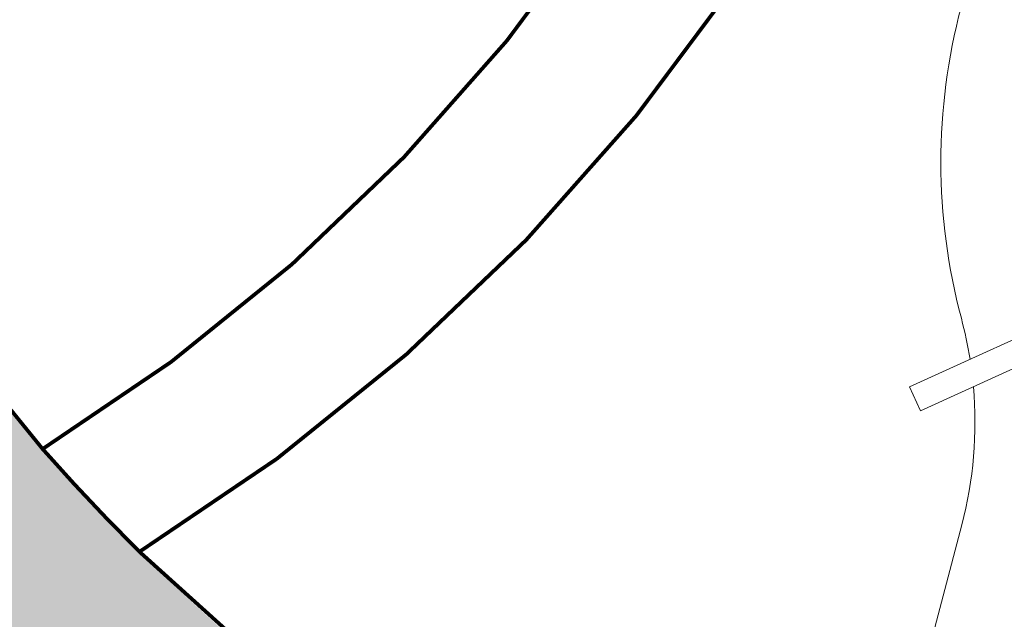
# Model space of a CAD drawing. Header units: metres. Extents: x 102000 to 105000, y 414600 to 420766.
# Tile 119 of 206: x 103317 to 103343, y 418449 to 418465. Entities that reach past the tile are written whole.
import ezdxf

# ---------------------------------------------------------------- set-up
doc = ezdxf.new("R2010")
doc.units = ezdxf.units.M
for name, color, linetype, lineweight in [('00-Ontwerp DKIV', 8, 'Continuous', 0), ('B-WE-VH-BEDRIJFSVLOERPLAAT-S', 8, 'Continuous', 18), ('N-WE-GW-TALUDLIJN-G', 90, 'Continuous', 18)]:
    doc.layers.add(name, color=color, linetype=linetype, lineweight=lineweight)

msp = doc.modelspace()

# ---------------------------------------------------------------- hatches: boundary and pattern name
at = {"layer": '00-Ontwerp DKIV', "transparency": 33554623}
h = msp.add_hatch(color=256, dxfattribs=at)
h.dxf.hatch_style = 1
edge = h.paths.add_edge_path()
edge.add_arc((103298.2239364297, 419477.8513539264), 252.0164552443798, 176.5749344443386, 189.9790041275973, ccw=False)
edge.add_line((103046.6576361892, 419492.907591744), (103056.301389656, 419652.8193898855))
edge.add_arc((103065.0630023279, 419652.79844855), 8.76163769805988, 149.2989375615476, 179.8630562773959, ccw=False)
edge.add_line((103057.5293711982, 419657.2717803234), (103041.7191091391, 419658.2227415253))
edge.add_arc((103024.502755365, 419652.9694413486), 18.00000000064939, -3.451139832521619, 16.96874591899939, ccw=False)
edge.add_line((103042.4701122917, 419651.8858892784), (103041.6379008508, 419638.0862386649))
edge.add_arc((103145.1997498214, 419631.8407649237), 103.7500000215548, 176.5488601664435, 183.9859112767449)
edge.add_line((103041.7007031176, 419624.6289804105), (103044.1366540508, 419589.6697274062))
edge.add_arc((102944.3785367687, 419582.7186098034), 99.99999999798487, -3.4511398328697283, 3.985911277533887, ccw=False)
edge.add_line((103044.1971863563, 419576.6988760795), (103037.6551040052, 419468.218691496))
edge.add_arc((103191.1263172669, 419458.9633528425), 153.7500393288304, 176.5488617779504, 189.1053011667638)
edge.add_line((103039.3136561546, 419434.6324975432), (103040.9006254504, 419424.7287544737))
edge.add_line((103040.9006254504, 419424.7287544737), (103041.5467097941, 419420.6993302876))
edge.add_line((103041.5467097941, 419420.6993302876), (103043.5399603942, 419408.2624172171))
edge.add_arc((103191.4029866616, 419431.9602644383), 149.7499999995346, 189.1052995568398, 194.985952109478)
edge.add_line((103046.746095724, 419393.2375785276), (103094.8516475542, 419213.5289813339))
edge.add_line((103094.8516475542, 419213.5289813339), (103101.3022678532, 419181.9707082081))
edge.add_arc((103083.666907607, 419178.3659795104), 18.00000000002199, -47.20717659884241, 11.55232174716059, ccw=False)
edge.add_line((103095.895196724, 419165.1573101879), (103095.9087119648, 419165.1068211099))
edge.add_line((103095.9087119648, 419165.1068211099), (103097.6368019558, 419158.6511706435))
edge.add_line((103097.6368019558, 419158.6511706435), (103097.6480606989, 419158.609111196))
edge.add_line((103097.6480606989, 419158.609111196), (103097.6510261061, 419158.5980332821))
edge.add_line((103097.6510261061, 419158.5980332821), (103099.8244820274, 419159.1798379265))
edge.add_arc((103100.2123716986, 419157.7308584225), 1.500000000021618, -75.01404788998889, 104.98659888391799, ccw=False)
edge.add_line((103100.6002450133, 419156.28187454), (103098.4267727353, 419155.7000655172))
edge.add_line((103098.4267727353, 419155.7000655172), (103098.4329879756, 419155.6768471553))
edge.add_line((103098.4329879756, 419155.6768471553), (103100.1157329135, 419149.3905928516))
edge.add_line((103100.1157329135, 419149.3905928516), (103100.1204740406, 419149.3728813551))
edge.add_arc((103095.5357731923, 419131.9665457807), 17.99999999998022, 18.419582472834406, 75.24385856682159, ccw=False)
edge.add_line((103112.6135985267, 419137.6540656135), (103125.6026156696, 419098.6521504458))
edge.add_line((103125.6026156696, 419098.6521504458), (103163.4536399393, 418957.2515383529))
edge.add_line((103163.4536399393, 418957.2515383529), (103169.9042602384, 418925.6932652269))
edge.add_arc((103152.2688999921, 418922.0885365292), 18.00000000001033, -47.2071765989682, 11.55232174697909, ccw=False)
edge.add_line((103164.4971891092, 418908.8798672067), (103164.5107043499, 418908.8293781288))
edge.add_line((103164.5107043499, 418908.8293781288), (103166.238794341, 418902.3737276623))
edge.add_line((103166.238794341, 418902.3737276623), (103166.2530184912, 418902.320590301))
edge.add_line((103166.2530184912, 418902.320590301), (103168.4264744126, 418902.9023949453))
edge.add_arc((103168.8143640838, 418901.4534154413), 1.500000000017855, -75.01404788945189, 104.9865988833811, ccw=False)
edge.add_line((103169.2022373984, 418900.0044315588), (103167.0287651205, 418899.422622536))
edge.add_line((103167.0287651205, 418899.422622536), (103167.0349803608, 418899.3994041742))
edge.add_line((103167.0349803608, 418899.3994041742), (103168.7177252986, 418893.1131498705))
edge.add_line((103168.7177252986, 418893.1131498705), (103168.7224664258, 418893.0954383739))
edge.add_arc((103164.1377655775, 418875.6891027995), 17.99999999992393, 18.4195824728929, 75.2438585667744, ccw=False)
edge.add_line((103181.2155909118, 418881.3766226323), (103194.2046080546, 418842.3747074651))
edge.add_line((103194.2046080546, 418842.3747074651), (103231.823976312, 418701.8394960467))
edge.add_line((103231.823976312, 418701.8394960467), (103238.2745966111, 418670.281222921))
edge.add_arc((103220.6392363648, 418666.6764942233), 18.00000000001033, -47.2071765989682, 11.55232174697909, ccw=False)
edge.add_line((103232.8675254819, 418653.4678249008), (103232.8810407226, 418653.4173358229))
edge.add_line((103232.8810407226, 418653.4173358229), (103234.6091307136, 418646.9616853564))
edge.add_line((103234.6091307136, 418646.9616853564), (103234.6233548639, 418646.908547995))
edge.add_line((103234.6233548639, 418646.908547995), (103236.7968107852, 418647.4903526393))
edge.add_arc((103237.1847004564, 418646.0413731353), 1.500000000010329, -75.01404789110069, 104.98659888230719, ccw=False)
edge.add_line((103237.572573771, 418644.5923892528), (103235.3991014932, 418644.01058023))
edge.add_line((103235.3991014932, 418644.01058023), (103235.4053167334, 418643.9873618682))
edge.add_line((103235.4053167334, 418643.9873618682), (103237.0880616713, 418637.7011075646))
edge.add_line((103237.0880616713, 418637.7011075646), (103237.0928027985, 418637.683396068))
edge.add_arc((103232.5081019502, 418620.2770604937), 17.99999999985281, 18.41958247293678, 75.2438585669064, ccw=False)
edge.add_line((103249.5859272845, 418625.9645803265), (103262.5749444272, 418586.9626651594))
edge.add_line((103262.5749444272, 418586.9626651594), (103290.1222633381, 418484.0537523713))
edge.add_line((103290.1222633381, 418484.0537523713), (103297.836137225, 418446.292630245))
edge.add_arc((103314.5047993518, 418407.4697220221), 42.24999999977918, 107.02271534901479, 113.23632460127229, ccw=False)
edge.add_line((103302.1360773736, 418447.8686974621), (103301.856304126, 418448.9131974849))
edge.add_line((103301.856304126, 418448.9131974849), (103300.2505772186, 418454.9079872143))
edge.add_arc((103301.6995005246, 418455.2960867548), 1.500000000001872, 14.994587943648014, 194.9948977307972, ccw=False)
edge.add_line((103303.1484259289, 418455.6841784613), (103304.7543138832, 418449.6887874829))
edge.add_line((103304.7543138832, 418449.6887874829), (103305.0272221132, 418448.669917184))
edge.add_line((103305.0272221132, 418448.669917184), (103306.1321855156, 418448.9657008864))
edge.add_arc((103294.4959860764, 418492.4352173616), 44.99999999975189, 284.9859521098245, 289.9286120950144)
edge.add_line((103309.8341939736, 418450.1299058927), (103307.6012664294, 418456.8373155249))
edge.add_line((103307.6012664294, 418456.8373155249), (103302.707958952, 418471.5361434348))
edge.add_arc((103359.6362746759, 418490.4878418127), 60.00000002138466, 198.4128380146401, 213.1251651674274)
edge.add_arc((103359.6362746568, 418490.4878418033), 60.00000000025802, 213.1251651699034, 220.1845762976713)
edge.add_arc((103359.6362746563, 418490.4878418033), 59.99999999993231, 220.1845762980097, 223.7621945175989)
edge.add_arc((103359.6362746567, 418490.4878418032), 60.0000000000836, 223.7621945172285, 284.9859521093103)
edge.add_line((103375.1512072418, 418432.5284865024), (103387.0106692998, 418435.7031034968))
edge.add_line((103387.0106692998, 418435.7031034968), (103385.8938181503, 418439.8814131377))
edge.add_line((103385.8938181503, 418439.8814131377), (103385.8824319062, 418439.8783653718))
edge.add_line((103385.8824319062, 418439.8783653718), (103374.0131983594, 418436.7013171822))
edge.add_arc((103359.5333792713, 418490.796925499), 55.99999999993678, 225.2215921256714, 284.9851210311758, ccw=False)
edge.add_arc((103359.533379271, 418490.796925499), 55.9999999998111, 221.3891326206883, 225.2215921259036, ccw=False)
edge.add_arc((103359.5333792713, 418490.796925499), 56.00000000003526, 198.4128380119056, 221.3891326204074, ccw=False)
edge.add_line((103306.4002846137, 418473.1086736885), (103277.8963273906, 418558.7306714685))
edge.add_line((103277.8963273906, 418558.7306714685), (103267.6561565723, 418596.9850238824))
edge.add_line((103267.6561565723, 418596.9850238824), (103261.2171809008, 418628.5322969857))
edge.add_arc((103278.8535710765, 418632.131983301), 17.99999999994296, 108.50536345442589, 191.5359399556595, ccw=False)
edge.add_line((103273.1404893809, 418649.2012743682), (103271.9134875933, 418653.7850024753))
edge.add_line((103271.9134875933, 418653.7850024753), (103262.688286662, 418651.3155414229))
edge.add_arc((103262.3004151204, 418652.76452578), 1.499999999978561, 104.9855703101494, 284.9858819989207, ccw=False)
edge.add_line((103261.9125514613, 418654.2135122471), (103271.1377409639, 418656.6829702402))
edge.add_line((103271.1377409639, 418656.6829702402), (103270.0380655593, 418660.7910433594))
edge.add_arc((103266.9770112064, 418678.5288545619), 18.00000000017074, 198.4195824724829, 279.79122475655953, ccw=False)
edge.add_line((103249.8991858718, 418672.8413347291), (103236.910168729, 418711.8432498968))
edge.add_line((103236.910168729, 418711.8432498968), (103199.2858201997, 418852.3970661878))
edge.add_line((103199.2858201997, 418852.3970661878), (103192.8468445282, 418883.9443392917))
edge.add_arc((103210.4832347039, 418887.5440256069), 17.99999999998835, 108.50536345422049, 191.5359399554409, ccw=False)
edge.add_line((103204.7701530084, 418904.6133166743), (103203.5431512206, 418909.1970447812))
edge.add_line((103203.5431512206, 418909.1970447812), (103194.3179502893, 418906.7275837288))
edge.add_arc((103193.9300805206, 418908.1765685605), 1.499999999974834, 104.9855002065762, 284.9858118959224, ccw=False)
edge.add_line((103193.5422186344, 418909.6255555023), (103202.7674045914, 418912.0950125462))
edge.add_line((103202.7674045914, 418912.0950125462), (103201.6677291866, 418916.2030856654))
edge.add_arc((103198.6066748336, 418933.9408968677), 18.00000000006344, 198.4195824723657, 279.79122475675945, ccw=False)
edge.add_line((103181.5288494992, 418928.253377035), (103168.5398323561, 418967.2552922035))
edge.add_line((103168.5398323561, 418967.2552922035), (103130.6838278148, 419108.674509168))
edge.add_line((103130.6838278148, 419108.674509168), (103124.244852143, 419140.2217822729))
edge.add_arc((103141.8812423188, 419143.8214685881), 18.00000000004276, 108.5053634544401, 191.5359399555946, ccw=False)
edge.add_line((103136.1681606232, 419160.8907596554), (103134.9411588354, 419165.4744877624))
edge.add_line((103134.9411588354, 419165.4744877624), (103125.7159579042, 419163.00502671))
edge.add_arc((103125.3280881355, 419164.4540115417), 1.499999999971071, 104.9855002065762, 284.9858118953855, ccw=False)
edge.add_line((103124.9402262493, 419165.9029984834), (103134.1654122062, 419168.3724555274))
edge.add_line((103134.1654122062, 419168.3724555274), (103133.0657368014, 419172.4805286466))
edge.add_arc((103130.0046824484, 419190.2183398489), 18.0000000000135, 198.4195824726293, 279.79122475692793, ccw=False)
edge.add_line((103112.926857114, 419184.5308200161), (103099.9378399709, 419223.5327351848))
edge.add_line((103099.9378399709, 419223.5327351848), (103062.996899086, 419361.5335357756))
edge.add_arc((103304.7357101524, 419426.2437337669), 250.2499999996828, 189.1052995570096, 194.9859521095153, ccw=False)
edge.add_line((103057.639066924, 419386.6418221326), (103051.9365311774, 419422.2228681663))
edge.add_line((103051.9365311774, 419422.2228681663), (103051.9234976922, 419422.3041907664))
edge.add_line((103051.9234976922, 419422.3041907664), (103050.0201575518, 419434.1801063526))
edge = h.paths.add_edge_path(flags=16)
edge.add_line((103045.2527020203, 419421.2725162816), (103048.2174958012, 419421.7310650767))
edge.add_line((103048.2174958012, 419421.7310650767), (103048.2175775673, 419421.7305548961))
edge.add_line((103048.2175775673, 419421.7305548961), (103049.278254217, 419415.112449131))
edge.add_arc((103047.7971554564, 419414.8750750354), 1.499999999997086, -170.89470044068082, 9.105299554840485, ccw=False)
edge.add_line((103046.3160566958, 419414.6377009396), (103045.2528414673, 419421.2716461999))
edge.add_line((103045.2528414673, 419421.2716461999), (103045.2527022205, 419421.2725163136))
edge.add_line((103045.2527022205, 419421.2725163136), (103045.2527020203, 419421.2725162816))
edge = h.paths.add_edge_path(flags=16)
edge.add_line((103047.5661013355, 419425.795449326), (103044.6047268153, 419425.3215322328))
edge.add_line((103044.6047268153, 419425.3215322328), (103043.6258169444, 419431.4234868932))
edge.add_arc((103045.106915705, 419431.660860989), 1.500000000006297, 9.105299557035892, 189.1052995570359, ccw=False)
edge.add_line((103046.5880144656, 419431.8982350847), (103047.5662379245, 419425.7945970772))
edge.add_line((103047.5662379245, 419425.7945970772), (103047.5661013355, 419425.795449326))
edge = h.paths.add_edge_path(flags=16)
edge.add_line((103049.3330490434, 419657.7082529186), (103047.3375545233, 419657.8430923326))
edge.add_line((103047.3375545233, 419657.8430923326), (103046.704015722, 419647.3379344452))
edge.add_line((103046.704015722, 419647.3379344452), (103045.7916956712, 419632.2099305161))
edge.add_arc((103145.6221893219, 419626.0611728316), 100.019671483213, 176.4754918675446, 183.9855418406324)
edge.add_line((103045.8444033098, 419619.1093311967), (103047.2812701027, 419598.4883126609))
edge.add_arc((103048.2788512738, 419598.5578239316), 1.000000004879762, 183.9859166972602, 363.9859301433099)
edge.add_line((103049.2764324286, 419598.6273354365), (103047.8486009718, 419619.1186844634))
edge.add_arc((103147.6067182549, 419626.0698021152), 100.0000000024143, 176.54886016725, 183.9859113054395, ccw=False)
edge.add_line((103047.7880686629, 419632.0895358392), (103049.3330490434, 419657.7082529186))
edge = h.paths.add_edge_path(flags=16)
edge.add_line((103109.6293821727, 419178.6266078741), (103106.731408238, 419177.8508842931))
edge.add_line((103106.731408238, 419177.8508842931), (103104.8566930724, 419184.8542845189))
edge.add_arc((103106.3056725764, 419185.2421741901), 1.500000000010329, 14.985952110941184, 194.9865988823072, ccw=False)
edge.add_line((103107.7546564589, 419185.6300475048), (103109.6293821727, 419178.6266078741))
edge = h.paths.add_edge_path(flags=16)
edge.add_line((103110.1465465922, 419176.6946293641), (103110.8576439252, 419174.0381728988))
edge.add_arc((103109.4086596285, 419173.6503011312), 1.499999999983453, -165.0144386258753, 14.985890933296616, ccw=False)
edge.add_line((103107.9596731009, 419173.2624376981), (103107.2485726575, 419175.9189057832))
edge.add_line((103107.2485726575, 419175.9189057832), (103110.1465465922, 419176.6946293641))
edge = h.paths.add_edge_path(flags=16)
edge.add_line((103118.2918829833, 419146.2659798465), (103115.3939090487, 419145.4902562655))
edge.add_line((103115.3939090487, 419145.4902562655), (103114.6828170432, 419148.1466928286))
edge.add_arc((103116.1317965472, 419148.5345824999), 1.500000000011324, 14.985952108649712, 194.9865988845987, ccw=False)
edge.add_line((103117.5807804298, 419148.9224558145), (103118.2918829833, 419146.2659798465))
edge = h.paths.add_edge_path(flags=16)
edge.add_line((103115.9110734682, 419143.5582777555), (103118.8090474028, 419144.3340013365))
edge.add_line((103118.8090474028, 419144.3340013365), (103120.683767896, 419137.3305812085))
edge.add_arc((103119.2347835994, 419136.9427094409), 1.499999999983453, -165.0144386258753, 14.985890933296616, ccw=False)
edge.add_line((103117.7857970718, 419136.5548460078), (103115.9110734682, 419143.5582777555))
edge = h.paths.add_edge_path(flags=16)
edge.add_line((103175.3334006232, 418921.5734413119), (103178.231374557, 418922.3491648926))
edge.add_line((103178.231374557, 418922.3491648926), (103176.3567182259, 418929.3523453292))
edge.add_arc((103174.9077343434, 418928.9644720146), 1.500000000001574, 14.98595210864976, 194.9859521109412)
edge.add_line((103173.4587504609, 418928.5765986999), (103175.3334006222, 418921.5734413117))
edge = h.paths.add_edge_path(flags=16)
edge.add_line((103178.7485389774, 418920.4171863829), (103175.8505650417, 418919.6414628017))
edge.add_line((103175.8505650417, 418919.6414628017), (103176.5617374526, 418916.984725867))
edge.add_arc((103178.010721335, 418917.3725991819), 1.49999999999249, 194.9859521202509, 374.9859521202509)
edge.add_line((103179.4597052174, 418917.7604724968), (103178.7485389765, 418920.4171863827))
edge = h.paths.add_edge_path(flags=16)
edge.add_line((103183.9959014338, 418889.2128132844), (103186.8938753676, 418889.988536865))
edge.add_line((103186.8938753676, 418889.988536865), (103186.1828421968, 418892.6447536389))
edge.add_arc((103184.7338583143, 418892.2568803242), 1.500000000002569, 14.98595211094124, 194.9859521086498)
edge.add_line((103183.2848744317, 418891.8690070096), (103183.9959014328, 418889.2128132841))
edge = h.paths.add_edge_path(flags=16)
edge.add_line((103187.411039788, 418888.0565583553), (103184.5130658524, 418887.2808347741))
edge.add_line((103184.5130658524, 418887.2808347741), (103186.3878614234, 418880.2771341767))
edge.add_arc((103187.8368453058, 418880.6650074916), 1.49999999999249, 194.9859521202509, 374.9859521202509)
edge.add_line((103189.2858291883, 418881.0528808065), (103187.4110397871, 418888.056558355))
edge = h.paths.add_edge_path(flags=16)
edge.add_line((103243.7037369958, 418666.161399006), (103246.6017109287, 418666.9371225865))
edge.add_line((103246.6017109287, 418666.9371225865), (103244.7270973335, 418673.9401433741))
edge.add_arc((103243.278113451, 418673.5522700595), 1.500000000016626, 14.98595211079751, 194.9859521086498)
edge.add_line((103241.8291295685, 418673.1643967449), (103243.703736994, 418666.1613990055))
edge = h.paths.add_edge_path(flags=16)
edge.add_line((103247.11887535, 418665.0051440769), (103244.2209014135, 418664.2294204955))
edge.add_line((103244.2209014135, 418664.2294204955), (103244.9321165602, 418661.5725239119))
edge.add_arc((103246.3811004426, 418661.9603972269), 1.49999999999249, 194.9859521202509, 374.9859521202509)
edge.add_line((103247.830084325, 418662.3482705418), (103247.1188753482, 418665.0051440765))
edge = h.paths.add_edge_path(flags=16)
edge.add_line((103252.3662378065, 418633.8007709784), (103255.2642117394, 418634.5764945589))
edge.add_line((103255.2642117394, 418634.5764945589), (103254.5532213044, 418637.2325516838))
edge.add_arc((103253.1042374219, 418636.8446783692), 1.499999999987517, 14.98595210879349, 194.9859521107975)
edge.add_line((103251.6552535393, 418636.4568050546), (103252.3662378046, 418633.8007709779))
edge = h.paths.add_edge_path(flags=16)
edge.add_line((103255.7813761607, 418632.6445160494), (103252.8834022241, 418631.8687924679))
edge.add_line((103252.8834022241, 418631.8687924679), (103254.758240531, 418624.8649322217))
edge.add_arc((103256.2072244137, 418625.2528055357), 1.499999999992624, 194.9859520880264, 374.9859520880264)
edge.add_line((103257.6562082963, 418625.6406788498), (103255.7813761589, 418632.6445160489))

# ---------------------------------------------------------------- linework, layer by layer
at = {"layer": '00-Ontwerp DKIV', "transparency": 33554687, "const_width": 0.1, "flags": 128}
msp.add_lwpolyline([(103316.3032685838, 418448.9878347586, 0.273680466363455), (103375.1512072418, 418432.5284865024), (103387.0106692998, 418435.7031034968), (103385.8938181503, 418439.8814131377), (103385.8824319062, 418439.8783653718), (103374.0131983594, 418436.7013171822, -0.2668436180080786), (103320.0888409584, 418451.046096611, -0.01672381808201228), (103317.5201359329, 418453.771429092, -0.1005902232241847), (103306.4002846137, 418473.1086736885)], format="xyb", dxfattribs=at)
at = {"layer": '00-Ontwerp DKIV', "transparency": 33554687, "const_width": 0.1}
msp.add_lwpolyline([(103317.5201359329, 418453.771429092, 0.01672381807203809), (103320.0888409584, 418451.046096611, 0.1259474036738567), (103338.2313581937, 418469.8750789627), (103338.2313581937, 418469.8750789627), (103338.2313581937, 418469.8750789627), (103334.4619840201, 418471.3979219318, -0.1264024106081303), (103317.5201359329, 418453.771429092, 0.00833136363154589)], format="xyb", close=True, dxfattribs=at)
at = {"layer": 'B-WE-VH-BEDRIJFSVLOERPLAAT-S'}
msp.add_lwpolyline([(103340.7961440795, 418454.7814686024), (103345.3472732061, 418456.8520298), (103345.0573946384, 418457.4891878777), (103340.5062655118, 418455.4186266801)], close=True, dxfattribs=at)
at = {"layer": 'N-WE-GW-TALUDLIJN-G', "color": 8, "transparency": 33554687, "flags": 128}
for points in [[(103348.3547113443, 418458.7695945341, -0.1471791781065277), (103348.1635009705, 418464.3191747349), (103348.6870308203, 418466.1415143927), (103349.4966832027, 418467.6505161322), (103350.5448389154, 418472.0922721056, 0.9999999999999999), (103344.260034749, 418473.5753462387), (103344.260034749, 418473.5753462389), (103343.3991300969, 418470.6476451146), (103342.8942654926, 418468.9307387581), (103341.8770363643, 418465.4900499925, 0.1306289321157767), (103341.8829635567, 418457.2366630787, -0.02591802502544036), (103342.1131456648, 418456.1496856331)], [(103342.2029044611, 418455.421481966, -0.08638947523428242), (103341.8945572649, 418451.7559549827), (103340.9521796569, 418448.1595895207, 0.4112197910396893), (103345.0000544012, 418441.1550824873, 0.1136570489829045), (103375.7872906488, 418441.4469197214, 0.03116106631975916), (103405.052488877, 418447.9214201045)]]:
    msp.add_lwpolyline(points, format="xyb", dxfattribs=at)

doc.saveas('drawing.dxf')
